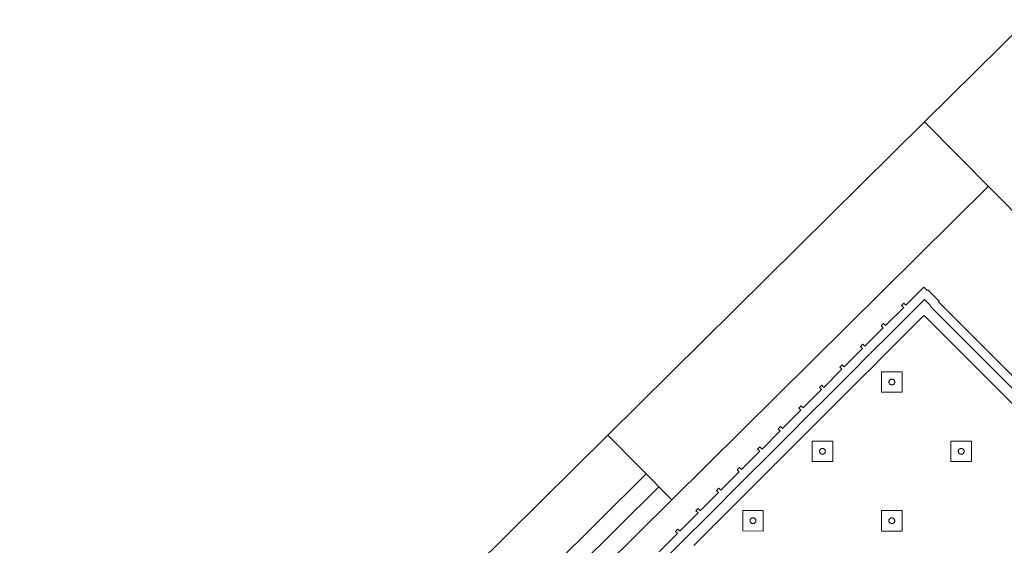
# Model space of a CAD drawing. Header units: metres. Extents: x 2232.4 to 2275.2, y 411.9 to 437.5.
# Tile 7 of 22: x 2241.7 to 2244.5, y 436 to 437.5. Entities that reach past the tile are written whole.
import ezdxf

# ---------------------------------------------------------------- set-up
doc = ezdxf.new("R2010")
doc.units = ezdxf.units.M
for name, color, linetype in [('CL', 40, 'Continuous'), ('DOOR', 5, 'Continuous'), ('WALL NEW', 40, 'Continuous')]:
    doc.layers.add(name, color=color, linetype=linetype)
doc.layers.add('NC_N1_BANQUETTES', color=7, linetype='Continuous', lineweight=13)

# ---------------------------------------------------------------- blocks, each defined once
blk = doc.blocks.new('RP_MODERN_EXTENDED_TRIANGLE_L')
at = {"color": 0, "linetype": 'Continuous', "lineweight": -2}
for points in [[(1.48, 0.035), (1.409, 0.035), (1.409, 0.027), (1.4, 0.027), (1.4, 0.035), (1.329, 0.035), (1.329, 0.027), (1.32, 0.027), (1.32, 0.035), (1.249, 0.035), (1.249, 0.027), (1.24, 0.027), (1.24, 0.035), (1.169, 0.035), (1.169, 0.027), (1.16, 0.027), (1.16, 0.035), (1.089, 0.035), (1.089, 0.027), (1.08, 0.027), (1.08, 0.035), (1.009, 0.035), (1.009, 0.027), (1, 0.027), (1, 0.035), (0.929, 0.035), (0.929, 0.027), (0.92, 0.027), (0.92, 0.035), (0.849, 0.035), (0.849, 0.027), (0.84, 0.027), (0.84, 0.035), (0.769, 0.035), (0.769, 0.027), (0.76, 0.027), (0.76, 0.035), (0.689, 0.035), (0.689, 0.027), (0.68, 0.027), (0.68, 0.035), (0.609, 0.035), (0.609, 0.027), (0.6, 0.027), (0.6, 0.035), (0.529, 0.035), (0.529, 0.027), (0.52, 0.027), (0.52, 0.035), (0.45, 0.035), (0.45, 0.048), (0.448, 0.048), (0.448, 0.092), (0.45, 0.092), (0.45, 0.45)], [(1.48, 0.06), (1.409, 0.06), (1.4065, 0.0599), (1.4045, 0.0596), (1.4025, 0.0599), (1.4, 0.06), (1.329, 0.06), (1.3265, 0.0599), (1.3245, 0.0596), (1.3225, 0.0599), (1.32, 0.06), (1.249, 0.06), (1.2465, 0.0599), (1.2445, 0.0596), (1.2425, 0.0599), (1.24, 0.06), (1.169, 0.06), (1.1665, 0.0599), (1.1645, 0.0596), (1.1625, 0.0599), (1.16, 0.06), (1.089, 0.06), (1.0865, 0.0599), (1.0845, 0.0596), (1.0825, 0.0599), (1.08, 0.06), (1.009, 0.06), (1.0065, 0.0599), (1.0045, 0.0596), (1.0025, 0.0599), (1, 0.06), (0.929, 0.06), (0.9265, 0.0599), (0.9245, 0.0596), (0.9225, 0.0599), (0.92, 0.06), (0.849, 0.06), (0.8465, 0.0599), (0.8445, 0.0596), (0.8425, 0.0599), (0.84, 0.06), (0.769, 0.06), (0.7665, 0.0599), (0.7645, 0.0596), (0.7625, 0.0599), (0.76, 0.06), (0.689, 0.06), (0.6865, 0.0599), (0.6845, 0.0596), (0.6825, 0.0599), (0.68, 0.06), (0.609, 0.06), (0.6065, 0.0599), (0.6045, 0.0596), (0.6025, 0.0599), (0.6, 0.06), (0.529, 0.06), (0.5265, 0.0599), (0.5245, 0.0596), (0.5225, 0.0599), (0.52, 0.06), (0.473, 0.06), (0.473, 0.0822), (0.4731, 0.0824), (0.4739, 0.0847), (0.4745, 0.0871), (0.4749, 0.0895), (0.475, 0.092), (0.475, 0.45)], [(1.4, 0.09), (1.329, 0.09), (1.3245, 0.0898), (1.32, 0.09), (1.249, 0.09), (1.2445, 0.0898), (1.24, 0.09), (1.169, 0.09), (1.1645, 0.0898), (1.16, 0.09), (1.089, 0.09), (1.0845, 0.0898), (1.08, 0.09), (1.009, 0.09), (1.0045, 0.0898), (1, 0.09), (0.929, 0.09), (0.9245, 0.0898), (0.92, 0.09), (0.849, 0.09), (0.8445, 0.0898), (0.84, 0.09), (0.769, 0.09), (0.7645, 0.0898), (0.76, 0.09), (0.689, 0.09), (0.6845, 0.0898), (0.68, 0.09), (0.609, 0.09), (0.6045, 0.0898), (0.6, 0.09), (0.529, 0.09), (0.5245, 0.0898), (0.52, 0.09), (0.5049, 0.09), (0.505, 0.092), (0.505, 0.45)]]:
    blk.add_lwpolyline(points, dxfattribs=at)
for points in [[(0.697, 0.387), (0.737, 0.427), (0.697, 0.467), (0.657, 0.427)], [(0.967, 0.387), (1.007, 0.427), (0.967, 0.467), (0.927, 0.427)], [(0.705, 0.427), (0.705, 0.4262), (0.7048, 0.4254), (0.7047, 0.4247), (0.7044, 0.4239), (0.7041, 0.4232), (0.7037, 0.4226), (0.7032, 0.4219), (0.7027, 0.4213), (0.7021, 0.4208), (0.7014, 0.4203), (0.7008, 0.4199), (0.7001, 0.4196), (0.6993, 0.4193), (0.6986, 0.4192), (0.6978, 0.419), (0.697, 0.419), (0.6962, 0.419), (0.6954, 0.4192), (0.6947, 0.4193), (0.6939, 0.4196), (0.6932, 0.4199), (0.6926, 0.4203), (0.6919, 0.4208), (0.6913, 0.4213), (0.6908, 0.4219), (0.6903, 0.4226), (0.6899, 0.4232), (0.6896, 0.4239), (0.6893, 0.4247), (0.6892, 0.4254), (0.689, 0.4262), (0.689, 0.427), (0.689, 0.4278), (0.6892, 0.4286), (0.6893, 0.4293), (0.6896, 0.4301), (0.6899, 0.4308), (0.6903, 0.4314), (0.6908, 0.4321), (0.6913, 0.4327), (0.6919, 0.4332), (0.6926, 0.4337), (0.6932, 0.4341), (0.6939, 0.4344), (0.6947, 0.4347), (0.6954, 0.4348), (0.6962, 0.435), (0.697, 0.435), (0.6978, 0.435), (0.6986, 0.4348), (0.6993, 0.4347), (0.7001, 0.4344), (0.7008, 0.4341), (0.7014, 0.4337), (0.7021, 0.4332), (0.7027, 0.4327), (0.7032, 0.4321), (0.7037, 0.4314), (0.7041, 0.4308), (0.7044, 0.4301), (0.7047, 0.4293), (0.7048, 0.4286), (0.705, 0.4278)], [(0.975, 0.427), (0.975, 0.4262), (0.9748, 0.4254), (0.9747, 0.4247), (0.9744, 0.4239), (0.9741, 0.4232), (0.9737, 0.4226), (0.9732, 0.4219), (0.9727, 0.4213), (0.9721, 0.4208), (0.9714, 0.4203), (0.9708, 0.4199), (0.9701, 0.4196), (0.9693, 0.4193), (0.9686, 0.4192), (0.9678, 0.419), (0.967, 0.419), (0.9662, 0.419), (0.9654, 0.4192), (0.9647, 0.4193), (0.9639, 0.4196), (0.9632, 0.4199), (0.9626, 0.4203), (0.9619, 0.4208), (0.9613, 0.4213), (0.9608, 0.4219), (0.9603, 0.4226), (0.9599, 0.4232), (0.9596, 0.4239), (0.9593, 0.4247), (0.9592, 0.4254), (0.959, 0.4262), (0.959, 0.427), (0.959, 0.4278), (0.9592, 0.4286), (0.9593, 0.4293), (0.9596, 0.4301), (0.9599, 0.4308), (0.9603, 0.4314), (0.9608, 0.4321), (0.9613, 0.4327), (0.9619, 0.4332), (0.9626, 0.4337), (0.9632, 0.4341), (0.9639, 0.4344), (0.9647, 0.4347), (0.9654, 0.4348), (0.9662, 0.435), (0.967, 0.435), (0.9678, 0.435), (0.9686, 0.4348), (0.9693, 0.4347), (0.9701, 0.4344), (0.9708, 0.4341), (0.9714, 0.4337), (0.9721, 0.4332), (0.9727, 0.4327), (0.9732, 0.4321), (0.9737, 0.4314), (0.9741, 0.4308), (0.9744, 0.4301), (0.9747, 0.4293), (0.9748, 0.4286), (0.975, 0.4278)], [(0.697, 0.117), (0.737, 0.157), (0.697, 0.197), (0.657, 0.157)], [(0.967, 0.117), (1.007, 0.157), (0.967, 0.197), (0.927, 0.157)], [(1.237, 0.117), (1.277, 0.157), (1.237, 0.197), (1.197, 0.157)], [(0.705, 0.157), (0.705, 0.1562), (0.7048, 0.1554), (0.7047, 0.1547), (0.7044, 0.1539), (0.7041, 0.1532), (0.7037, 0.1526), (0.7032, 0.1519), (0.7027, 0.1513), (0.7021, 0.1508), (0.7014, 0.1503), (0.7008, 0.1499), (0.7001, 0.1496), (0.6993, 0.1493), (0.6986, 0.1492), (0.6978, 0.149), (0.697, 0.149), (0.6962, 0.149), (0.6954, 0.1492), (0.6947, 0.1493), (0.6939, 0.1496), (0.6932, 0.1499), (0.6926, 0.1503), (0.6919, 0.1508), (0.6913, 0.1513), (0.6908, 0.1519), (0.6903, 0.1526), (0.6899, 0.1532), (0.6896, 0.1539), (0.6893, 0.1547), (0.6892, 0.1554), (0.689, 0.1562), (0.689, 0.157), (0.689, 0.1578), (0.6892, 0.1586), (0.6893, 0.1593), (0.6896, 0.1601), (0.6899, 0.1608), (0.6903, 0.1614), (0.6908, 0.1621), (0.6913, 0.1627), (0.6919, 0.1632), (0.6926, 0.1637), (0.6932, 0.1641), (0.6939, 0.1644), (0.6947, 0.1647), (0.6954, 0.1648), (0.6962, 0.165), (0.697, 0.165), (0.6978, 0.165), (0.6986, 0.1648), (0.6993, 0.1647), (0.7001, 0.1644), (0.7008, 0.1641), (0.7014, 0.1637), (0.7021, 0.1632), (0.7027, 0.1627), (0.7032, 0.1621), (0.7037, 0.1614), (0.7041, 0.1608), (0.7044, 0.1601), (0.7047, 0.1593), (0.7048, 0.1586), (0.705, 0.1578)], [(0.975, 0.157), (0.975, 0.1562), (0.9748, 0.1554), (0.9747, 0.1547), (0.9744, 0.1539), (0.9741, 0.1532), (0.9737, 0.1526), (0.9732, 0.1519), (0.9727, 0.1513), (0.9721, 0.1508), (0.9714, 0.1503), (0.9708, 0.1499), (0.9701, 0.1496), (0.9693, 0.1493), (0.9686, 0.1492), (0.9678, 0.149), (0.967, 0.149), (0.9662, 0.149), (0.9654, 0.1492), (0.9647, 0.1493), (0.9639, 0.1496), (0.9632, 0.1499), (0.9626, 0.1503), (0.9619, 0.1508), (0.9613, 0.1513), (0.9608, 0.1519), (0.9603, 0.1526), (0.9599, 0.1532), (0.9596, 0.1539), (0.9593, 0.1547), (0.9592, 0.1554), (0.959, 0.1562), (0.959, 0.157), (0.959, 0.1578), (0.9592, 0.1586), (0.9593, 0.1593), (0.9596, 0.1601), (0.9599, 0.1608), (0.9603, 0.1614), (0.9608, 0.1621), (0.9613, 0.1627), (0.9619, 0.1632), (0.9626, 0.1637), (0.9632, 0.1641), (0.9639, 0.1644), (0.9647, 0.1647), (0.9654, 0.1648), (0.9662, 0.165), (0.967, 0.165), (0.9678, 0.165), (0.9686, 0.1648), (0.9693, 0.1647), (0.9701, 0.1644), (0.9708, 0.1641), (0.9714, 0.1637), (0.9721, 0.1632), (0.9727, 0.1627), (0.9732, 0.1621), (0.9737, 0.1614), (0.9741, 0.1608), (0.9744, 0.1601), (0.9747, 0.1593), (0.9748, 0.1586), (0.975, 0.1578)], [(1.245, 0.157), (1.245, 0.1562), (1.2448, 0.1554), (1.2447, 0.1547), (1.2444, 0.1539), (1.2441, 0.1532), (1.2437, 0.1526), (1.2432, 0.1519), (1.2427, 0.1513), (1.2421, 0.1508), (1.2414, 0.1503), (1.2408, 0.1499), (1.2401, 0.1496), (1.2393, 0.1493), (1.2386, 0.1492), (1.2378, 0.149), (1.237, 0.149), (1.2362, 0.149), (1.2354, 0.1492), (1.2347, 0.1493), (1.2339, 0.1496), (1.2332, 0.1499), (1.2326, 0.1503), (1.2319, 0.1508), (1.2313, 0.1513), (1.2308, 0.1519), (1.2303, 0.1526), (1.2299, 0.1532), (1.2296, 0.1539), (1.2293, 0.1547), (1.2292, 0.1554), (1.229, 0.1562), (1.229, 0.157), (1.229, 0.1578), (1.2292, 0.1586), (1.2293, 0.1593), (1.2296, 0.1601), (1.2299, 0.1608), (1.2303, 0.1614), (1.2308, 0.1621), (1.2313, 0.1627), (1.2319, 0.1632), (1.2326, 0.1637), (1.2332, 0.1641), (1.2339, 0.1644), (1.2347, 0.1647), (1.2354, 0.1648), (1.2362, 0.165), (1.237, 0.165), (1.2378, 0.165), (1.2386, 0.1648), (1.2393, 0.1647), (1.2401, 0.1644), (1.2408, 0.1641), (1.2414, 0.1637), (1.2421, 0.1632), (1.2427, 0.1627), (1.2432, 0.1621), (1.2437, 0.1614), (1.2441, 0.1608), (1.2444, 0.1601), (1.2447, 0.1593), (1.2448, 0.1586), (1.245, 0.1578)]]:
    blk.add_lwpolyline(points, close=True, dxfattribs=at)

msp = doc.modelspace()

# ---------------------------------------------------------------- linework, layer by layer
at = {"layer": 'CL'}
msp.add_lwpolyline([(2244.232, 437.209), (2244.5164, 437.4903), (2244.7977, 437.206), (2244.5133, 436.9247)], close=True, dxfattribs=at)
msp.add_lwpolyline([(2244.232, 437.209), (2244.5164, 437.4903), (2244.7977, 437.206), (2244.5133, 436.9247)], close=True, dxfattribs=at)
at = {"layer": 'DOOR'}
for p, q in [((2239.522, 432.55), (2243.3611, 436.3476)), ((2239.6275, 432.4434), (2243.4666, 436.2409)), ((2239.6626, 432.4078), (2243.5017, 436.2054)), ((2239.6978, 432.3723), (2243.5369, 436.1698))]:
    msp.add_line(p, q, dxfattribs=at)
at = {"layer": 'WALL NEW'}
for p, q in [((2244.232, 437.209), (2243.3611, 436.3476)), ((2244.4078, 437.0313), (2243.5369, 436.1698)), ((2243.3611, 436.3476), (2243.5369, 436.1698))]:
    msp.add_line(p, q, dxfattribs=at)

# ---------------------------------------------------------------- block references
at = {"layer": 'NC_N1_BANQUETTES', "linetype": 'Continuous', "rotation": 224.9851542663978}
msp.add_blockref('RP_MODERN_EXTENDED_TRIANGLE_L', (2244.5243, 437.0975), dxfattribs=at)

doc.saveas('drawing.dxf')
